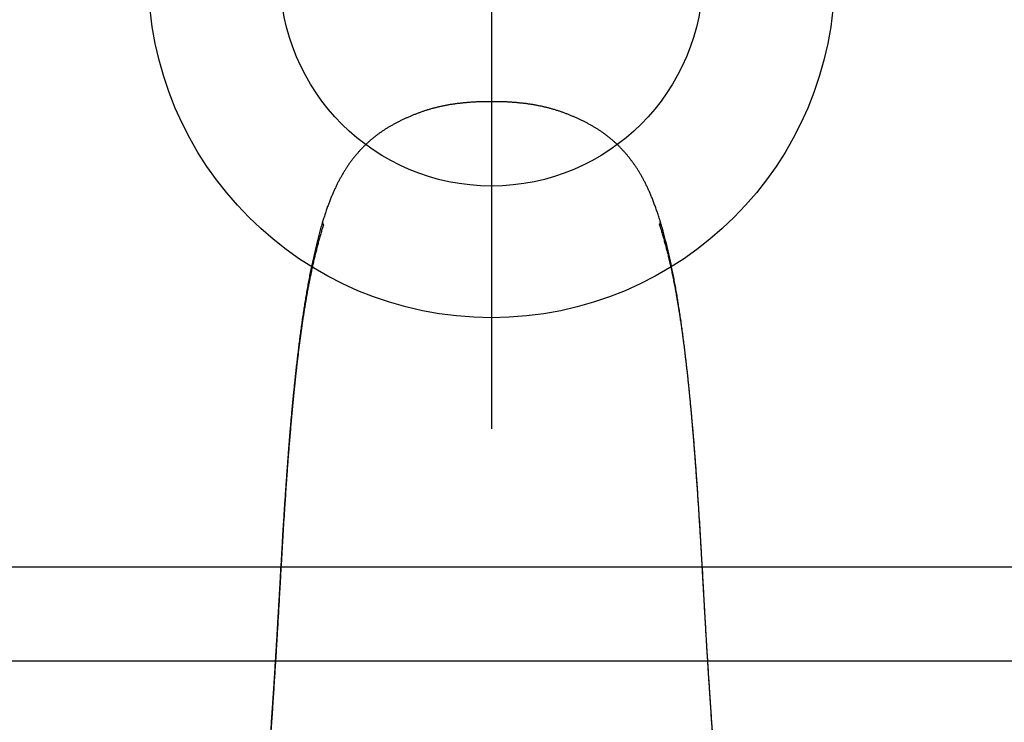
# Model space of a CAD drawing. Header units: centimetres. Extents: x 4120 to 19220, y -7417 to 180.
# Tile 34 of 223: x 9694 to 9704, y -4499 to -4491. Entities that reach past the tile are written whole.
import ezdxf

# ---------------------------------------------------------------- set-up
doc = ezdxf.new("R2010")
doc.units = ezdxf.units.CM
doc.layers.add('A_Wymiary wewnętrzne', color=8, linetype='Continuous')
doc.layers.add('A_Wyposażenie', color=8, linetype='Continuous')
doc.styles.add('marcin', font='arial.ttf', dxfattribs={"width": 0.8, "height": 16})
doc.dimstyles.new('WYM A PROJEKT', dxfattribs={"dimscale": 2, "dimtxt": 16, "dimasz": 0.8, "dimexe": 6, "dimexo": 30, "dimgap": 2, "dimtad": 1, "dimdec": 0, "dimzin": 9, "dimdsep": 46, "dimtxsty": 'marcin', "dimblk": 'WW', "dimcen": 0, "dimdle": 6, "dimse1": 1, "dimse2": 1, "dimclrt": 7, "dimadec": 0, "dimazin": 0, "dimtfac": 1, "dimtdec": 0, "dimtix": 1, "dimtmove": 2, "dimatfit": 3, "dimldrblk": 'WW', "dimfxl": 1, "dimtolj": 1, "dimtzin": 0, "dimarcsym": 0})

# ---------------------------------------------------------------- blocks, each defined once
blk = doc.blocks.new('ORAS_ELECTRA')
for p, q in [((-1.795, -9.882), (-1.795, -9.882)), ((-1.795, -9.882), (-1.795, -9.883)), ((1.795, -9.882), (1.795, -9.883))]:
    blk.add_line(p, q)
for points, knots in [([(-2.369, -4.189), (-2.369, -4.196), (-2.368, -4.213), (-2.366, -4.24), (-2.364, -4.271), (-2.361, -4.301), (-2.359, -4.332), (-2.357, -4.364), (-2.355, -4.395), (-2.353, -4.427), (-2.35, -4.459), (-2.348, -4.491), (-2.346, -4.523), (-2.344, -4.555), (-2.341, -4.588), (-2.339, -4.621), (-2.337, -4.654), (-2.335, -4.687), (-2.332, -4.721), (-2.33, -4.754), (-2.328, -4.788), (-2.326, -4.823), (-2.323, -4.857), (-2.321, -4.892), (-2.319, -4.927), (-2.317, -4.962), (-2.314, -4.998), (-2.312, -5.034), (-2.309, -5.07), (-2.307, -5.107), (-2.305, -5.143), (-2.303, -5.178), (-2.3, -5.213), (-2.298, -5.247), (-2.296, -5.281), (-2.294, -5.314), (-2.292, -5.346), (-2.29, -5.378), (-2.288, -5.41), (-2.286, -5.442), (-2.284, -5.475), (-2.282, -5.507), (-2.28, -5.54), (-2.279, -5.573), (-2.277, -5.606), (-2.275, -5.641), (-2.273, -5.677), (-2.27, -5.714), (-2.268, -5.752), (-2.266, -5.791), (-2.264, -5.832), (-2.261, -5.873), (-2.259, -5.916), (-2.256, -5.96), (-2.254, -6.006), (-2.251, -6.053), (-2.248, -6.102), (-2.245, -6.153), (-2.242, -6.207), (-2.239, -6.263), (-2.236, -6.323), (-2.232, -6.388), (-2.228, -6.459), (-2.223, -6.539), (-2.217, -6.631), (-2.211, -6.725), (-2.206, -6.814), (-2.201, -6.892), (-2.196, -6.961), (-2.192, -7.025), (-2.187, -7.085), (-2.183, -7.142), (-2.179, -7.197), (-2.175, -7.252), (-2.171, -7.306), (-2.168, -7.358), (-2.164, -7.407), (-2.16, -7.455), (-2.156, -7.502), (-2.152, -7.548), (-2.149, -7.594), (-2.145, -7.638), (-2.141, -7.681), (-2.138, -7.724), (-2.134, -7.766), (-2.13, -7.807), (-2.127, -7.847), (-2.123, -7.887), (-2.119, -7.926), (-2.116, -7.965), (-2.112, -8.003), (-2.108, -8.041), (-2.105, -8.078), (-2.101, -8.114), (-2.097, -8.151), (-2.093, -8.187), (-2.09, -8.223), (-2.086, -8.258), (-2.082, -8.293), (-2.078, -8.328), (-2.074, -8.363), (-2.07, -8.397), (-2.066, -8.431), (-2.062, -8.465), (-2.058, -8.499), (-2.054, -8.532), (-2.05, -8.566), (-2.046, -8.6), (-2.041, -8.633), (-2.037, -8.667), (-2.032, -8.7), (-2.028, -8.734), (-2.023, -8.767), (-2.019, -8.8), (-2.014, -8.833), (-2.009, -8.865), (-2.004, -8.898), (-1.999, -8.93), (-1.994, -8.963), (-1.989, -8.995), (-1.984, -9.027), (-1.979, -9.059), (-1.974, -9.09), (-1.968, -9.122), (-1.963, -9.154), (-1.957, -9.186), (-1.951, -9.218), (-1.945, -9.25), (-1.939, -9.281), (-1.933, -9.313), (-1.927, -9.345), (-1.92, -9.377), (-1.914, -9.408), (-1.907, -9.44), (-1.9, -9.471), (-1.894, -9.503), (-1.886, -9.534), (-1.879, -9.565), (-1.872, -9.596), (-1.864, -9.627), (-1.857, -9.657), (-1.849, -9.687), (-1.842, -9.717), (-1.834, -9.746), (-1.826, -9.775), (-1.818, -9.804), (-1.81, -9.832), (-1.802, -9.858), (-1.797, -9.874), (-1.795, -9.881)], [0, 0, 0, 0, 0.003717, 0.009313, 0.014928, 0.020555, 0.026233, 0.03193, 0.037647, 0.043385, 0.049146, 0.054929, 0.060735, 0.066566, 0.072421, 0.078302, 0.08421, 0.090145, 0.096108, 0.102101, 0.108124, 0.114179, 0.120284, 0.12643, 0.132619, 0.138851, 0.145129, 0.151456, 0.157822, 0.164262, 0.170565, 0.17674, 0.182798, 0.188746, 0.194593, 0.200378, 0.205891, 0.21142, 0.216964, 0.222524, 0.228101, 0.233694, 0.239304, 0.244935, 0.25068, 0.256699, 0.262858, 0.269171, 0.275654, 0.282327, 0.289211, 0.29633, 0.303656, 0.31119, 0.318955, 0.326981, 0.335304, 0.343968, 0.353032, 0.362574, 0.372698, 0.383557, 0.395482, 0.409046, 0.424384, 0.442107, 0.456898, 0.469886, 0.481632, 0.49246, 0.502582, 0.51214, 0.521235, 0.530868, 0.540056, 0.548857, 0.557329, 0.565515, 0.573524, 0.581406, 0.589126, 0.596695, 0.604126, 0.611427, 0.618606, 0.625673, 0.632633, 0.639493, 0.646258, 0.652934, 0.659525, 0.665978, 0.67238, 0.678735, 0.685044, 0.691309, 0.697531, 0.703712, 0.709852, 0.715953, 0.722016, 0.728043, 0.734034, 0.739991, 0.745914, 0.751731, 0.757726, 0.763707, 0.769675, 0.775628, 0.781568, 0.787493, 0.793405, 0.799302, 0.805186, 0.811056, 0.816912, 0.822755, 0.828583, 0.834399, 0.840201, 0.845993, 0.851773, 0.857574, 0.863393, 0.869228, 0.875078, 0.880939, 0.88681, 0.892689, 0.898573, 0.904459, 0.910345, 0.916229, 0.922108, 0.927981, 0.933845, 0.93973, 0.945574, 0.951371, 0.95712, 0.962821, 0.968473, 0.974077, 0.979632, 0.985144, 0.990541, 0.995855, 1, 1, 1, 1]), ([(-1.788, -9.841), (-1.792, -9.827), (-1.801, -9.8), (-1.814, -9.757), (-1.827, -9.713), (-1.839, -9.668), (-1.851, -9.623), (-1.863, -9.578), (-1.876, -9.528), (-1.888, -9.475), (-1.902, -9.417), (-1.914, -9.359), (-1.927, -9.301), (-1.938, -9.242), (-1.95, -9.182), (-1.961, -9.122), (-1.971, -9.065), (-1.98, -9.011), (-1.989, -8.96), (-1.997, -8.908), (-2.005, -8.857), (-2.013, -8.805), (-2.02, -8.753), (-2.028, -8.7), (-2.035, -8.648), (-2.042, -8.595), (-2.049, -8.54), (-2.056, -8.482), (-2.063, -8.422), (-2.07, -8.362), (-2.077, -8.302), (-2.084, -8.241), (-2.091, -8.18), (-2.097, -8.12), (-2.103, -8.058), (-2.109, -7.997), (-2.116, -7.933), (-2.122, -7.866), (-2.128, -7.795), (-2.135, -7.725), (-2.141, -7.654), (-2.147, -7.583), (-2.153, -7.51), (-2.158, -7.437), (-2.164, -7.363), (-2.17, -7.29), (-2.176, -7.209), (-2.182, -7.121), (-2.189, -7.026), (-2.195, -6.93), (-2.202, -6.825), (-2.21, -6.708), (-2.217, -6.581), (-2.225, -6.461), (-2.231, -6.35), (-2.237, -6.246), (-2.243, -6.151), (-2.248, -6.064), (-2.252, -5.986), (-2.256, -5.909), (-2.26, -5.837), (-2.264, -5.771), (-2.267, -5.712), (-2.271, -5.652), (-2.274, -5.593), (-2.278, -5.533), (-2.281, -5.474), (-2.285, -5.415), (-2.288, -5.356), (-2.292, -5.297), (-2.296, -5.239), (-2.299, -5.181), (-2.303, -5.124), (-2.306, -5.068), (-2.31, -5.011), (-2.314, -4.95), (-2.318, -4.884), (-2.323, -4.814), (-2.328, -4.744), (-2.332, -4.677), (-2.337, -4.611), (-2.341, -4.548), (-2.345, -4.486), (-2.35, -4.423), (-2.354, -4.361), (-2.359, -4.298), (-2.363, -4.236), (-2.366, -4.195), (-2.367, -4.175)], [0, 0, 0, 0, 0.008254, 0.016507, 0.025317, 0.034126, 0.042936, 0.051746, 0.060556, 0.071566, 0.082578, 0.093589, 0.1046, 0.115711, 0.126823, 0.137935, 0.149046, 0.158432, 0.167818, 0.177204, 0.186591, 0.195976, 0.205383, 0.21479, 0.224198, 0.233605, 0.243012, 0.253602, 0.264194, 0.274785, 0.285377, 0.295967, 0.306582, 0.317197, 0.327813, 0.338428, 0.349043, 0.361157, 0.373272, 0.385388, 0.397503, 0.409617, 0.422179, 0.434741, 0.447303, 0.459865, 0.472427, 0.488628, 0.50483, 0.521032, 0.537233, 0.558838, 0.580443, 0.602048, 0.619714, 0.63738, 0.655045, 0.668297, 0.681548, 0.694797, 0.708046, 0.718249, 0.728453, 0.738657, 0.74886, 0.759063, 0.769284, 0.779506, 0.789728, 0.79995, 0.810172, 0.82009, 0.830008, 0.839927, 0.849846, 0.859764, 0.872181, 0.884598, 0.897015, 0.909432, 0.920744, 0.932056, 0.943368, 0.954679, 0.966009, 0.97734, 0.98867, 1, 1, 1, 1]), ([(1.788, -9.841), (1.792, -9.827), (1.801, -9.8), (1.814, -9.757), (1.827, -9.712), (1.84, -9.666), (1.852, -9.62), (1.864, -9.573), (1.876, -9.526), (1.887, -9.479), (1.898, -9.431), (1.909, -9.384), (1.919, -9.335), (1.929, -9.287), (1.939, -9.238), (1.949, -9.189), (1.958, -9.14), (1.967, -9.091), (1.975, -9.041), (1.984, -8.991), (1.992, -8.94), (2, -8.889), (2.008, -8.838), (2.015, -8.787), (2.023, -8.735), (2.03, -8.683), (2.037, -8.631), (2.044, -8.579), (2.051, -8.526), (2.057, -8.472), (2.064, -8.418), (2.07, -8.363), (2.077, -8.309), (2.083, -8.249), (2.09, -8.185), (2.097, -8.116), (2.104, -8.046), (2.111, -7.975), (2.119, -7.901), (2.126, -7.826), (2.132, -7.75), (2.139, -7.674), (2.145, -7.598), (2.152, -7.522), (2.158, -7.446), (2.164, -7.369), (2.17, -7.293), (2.176, -7.21), (2.182, -7.121), (2.189, -7.026), (2.195, -6.93), (2.202, -6.825), (2.21, -6.708), (2.217, -6.581), (2.224, -6.468), (2.23, -6.369), (2.235, -6.284), (2.24, -6.2), (2.245, -6.118), (2.249, -6.038), (2.253, -5.961), (2.258, -5.884), (2.262, -5.812), (2.266, -5.746), (2.269, -5.685), (2.273, -5.623), (2.276, -5.562), (2.28, -5.503), (2.283, -5.446), (2.286, -5.391), (2.29, -5.336), (2.293, -5.281), (2.296, -5.226), (2.3, -5.17), (2.304, -5.112), (2.307, -5.056), (2.311, -4.999), (2.315, -4.939), (2.319, -4.876), (2.323, -4.809), (2.328, -4.743), (2.332, -4.677), (2.337, -4.612), (2.341, -4.546), (2.346, -4.481), (2.35, -4.417), (2.354, -4.355), (2.359, -4.295), (2.363, -4.235), (2.366, -4.195), (2.367, -4.175)], [0, 0, 0, 0, 0.008254, 0.016507, 0.02553, 0.034553, 0.043576, 0.052599, 0.061622, 0.070733, 0.079845, 0.088957, 0.098069, 0.10718, 0.116312, 0.125444, 0.134576, 0.143708, 0.15284, 0.162117, 0.171395, 0.180673, 0.189951, 0.199229, 0.208526, 0.217824, 0.227123, 0.236421, 0.245719, 0.255331, 0.264944, 0.274557, 0.28417, 0.293783, 0.305821, 0.31786, 0.329899, 0.341938, 0.354976, 0.368015, 0.381054, 0.394094, 0.407132, 0.420191, 0.43325, 0.446309, 0.459368, 0.472427, 0.488628, 0.50483, 0.521031, 0.537233, 0.558838, 0.580443, 0.602048, 0.616437, 0.630826, 0.645215, 0.659604, 0.672724, 0.685844, 0.698965, 0.712084, 0.72259, 0.733096, 0.743602, 0.754107, 0.764612, 0.774114, 0.783617, 0.793119, 0.802622, 0.812124, 0.822104, 0.832085, 0.842066, 0.852047, 0.862028, 0.873762, 0.885496, 0.89723, 0.908963, 0.920715, 0.932467, 0.944219, 0.955971, 0.966978, 0.977985, 0.988993, 1, 1, 1, 1]), ([(1.795, -9.882), (1.797, -9.874), (1.803, -9.856), (1.811, -9.829), (1.818, -9.802), (1.826, -9.774), (1.834, -9.746), (1.841, -9.717), (1.849, -9.688), (1.856, -9.659), (1.864, -9.629), (1.871, -9.599), (1.878, -9.569), (1.885, -9.538), (1.892, -9.507), (1.899, -9.476), (1.906, -9.445), (1.913, -9.413), (1.919, -9.382), (1.926, -9.35), (1.932, -9.319), (1.938, -9.287), (1.944, -9.255), (1.95, -9.223), (1.956, -9.191), (1.962, -9.159), (1.967, -9.128), (1.973, -9.096), (1.978, -9.064), (1.983, -9.032), (1.988, -9), (1.994, -8.968), (1.998, -8.936), (2.003, -8.904), (2.008, -8.872), (2.013, -8.839), (2.018, -8.806), (2.022, -8.774), (2.027, -8.741), (2.031, -8.708), (2.036, -8.675), (2.04, -8.641), (2.045, -8.608), (2.049, -8.574), (2.053, -8.541), (2.057, -8.507), (2.061, -8.473), (2.065, -8.439), (2.069, -8.406), (2.073, -8.372), (2.077, -8.338), (2.081, -8.303), (2.085, -8.268), (2.088, -8.233), (2.092, -8.198), (2.096, -8.163), (2.1, -8.127), (2.103, -8.091), (2.107, -8.055), (2.111, -8.018), (2.114, -7.981), (2.118, -7.944), (2.121, -7.906), (2.125, -7.867), (2.128, -7.828), (2.132, -7.789), (2.136, -7.748), (2.139, -7.707), (2.143, -7.666), (2.146, -7.624), (2.15, -7.581), (2.153, -7.537), (2.157, -7.493), (2.161, -7.447), (2.164, -7.401), (2.168, -7.354), (2.171, -7.305), (2.175, -7.255), (2.179, -7.203), (2.183, -7.15), (2.187, -7.093), (2.191, -7.034), (2.195, -6.971), (2.2, -6.903), (2.205, -6.83), (2.21, -6.748), (2.216, -6.655), (2.222, -6.561), (2.227, -6.472), (2.231, -6.396), (2.235, -6.329), (2.239, -6.268), (2.242, -6.211), (2.245, -6.158), (2.248, -6.106), (2.251, -6.054), (2.254, -6.003), (2.257, -5.954), (2.259, -5.907), (2.262, -5.862), (2.264, -5.818), (2.267, -5.776), (2.269, -5.735), (2.272, -5.695), (2.274, -5.657), (2.276, -5.619), (2.278, -5.583), (2.28, -5.549), (2.282, -5.516), (2.284, -5.484), (2.286, -5.452), (2.288, -5.419), (2.29, -5.387), (2.292, -5.355), (2.294, -5.323), (2.296, -5.291), (2.298, -5.259), (2.3, -5.226), (2.302, -5.193), (2.304, -5.159), (2.306, -5.125), (2.308, -5.09), (2.311, -5.054), (2.313, -5.018), (2.315, -4.982), (2.318, -4.945), (2.32, -4.91), (2.322, -4.874), (2.325, -4.839), (2.327, -4.804), (2.329, -4.77), (2.331, -4.735), (2.334, -4.701), (2.336, -4.668), (2.338, -4.634), (2.341, -4.601), (2.343, -4.568), (2.345, -4.535), (2.347, -4.502), (2.35, -4.47), (2.352, -4.438), (2.354, -4.406), (2.356, -4.374), (2.358, -4.342), (2.361, -4.311), (2.363, -4.28), (2.365, -4.249), (2.367, -4.218), (2.369, -4.199), (2.369, -4.189)], [0, 0, 0, 0, 0.005038, 0.010202, 0.015438, 0.020746, 0.026129, 0.031616, 0.037148, 0.042728, 0.048356, 0.054031, 0.059753, 0.065522, 0.071336, 0.07721, 0.083054, 0.088907, 0.094767, 0.100633, 0.106501, 0.11237, 0.118237, 0.124099, 0.129955, 0.135801, 0.141637, 0.147458, 0.153264, 0.159052, 0.16482, 0.170592, 0.17638, 0.182182, 0.187997, 0.193826, 0.199669, 0.205525, 0.211396, 0.217281, 0.22318, 0.229093, 0.23502, 0.240962, 0.246917, 0.252887, 0.258873, 0.264744, 0.270655, 0.276599, 0.282577, 0.288591, 0.29464, 0.300727, 0.306852, 0.313017, 0.319222, 0.32547, 0.331761, 0.338097, 0.34448, 0.35091, 0.357432, 0.364069, 0.37079, 0.377602, 0.384508, 0.391515, 0.398627, 0.405853, 0.413199, 0.420673, 0.428284, 0.436043, 0.443961, 0.451976, 0.460197, 0.46869, 0.477489, 0.486643, 0.49621, 0.506268, 0.516924, 0.528329, 0.540707, 0.554406, 0.569958, 0.587907, 0.602425, 0.615225, 0.626448, 0.6367, 0.646277, 0.655311, 0.663901, 0.672996, 0.681665, 0.689963, 0.697946, 0.705657, 0.713128, 0.720386, 0.727407, 0.734186, 0.740753, 0.747131, 0.753341, 0.759398, 0.764702, 0.770296, 0.775908, 0.781502, 0.78708, 0.792642, 0.798188, 0.803719, 0.809237, 0.814915, 0.820728, 0.826637, 0.832648, 0.83877, 0.845009, 0.851377, 0.857823, 0.864175, 0.870479, 0.876735, 0.882947, 0.889115, 0.895241, 0.901326, 0.907364, 0.913372, 0.919351, 0.925301, 0.931224, 0.93712, 0.942989, 0.948834, 0.954654, 0.960451, 0.966225, 0.971977, 0.977708, 0.983419, 0.989109, 0.994754, 1, 1, 1, 1]), ([(-1.788, -9.841), (-1.788, -9.842), (-1.79, -9.845), (-1.792, -9.85), (-1.794, -9.856), (-1.796, -9.861), (-1.797, -9.867), (-1.797, -9.872), (-1.796, -9.877), (-1.796, -9.88), (-1.795, -9.882), (-1.795, -9.882)], [0, 0, 0, 0, 0.07486, 0.206455, 0.338602, 0.471195, 0.60435, 0.73461, 0.853802, 0.973322, 1, 1, 1, 1]), ([(1.788, -9.841), (1.788, -9.842), (1.79, -9.845), (1.792, -9.85), (1.794, -9.856), (1.796, -9.861), (1.797, -9.867), (1.797, -9.872), (1.796, -9.877), (1.795, -9.88), (1.795, -9.882), (1.795, -9.882)], [0, 0, 0, 0, 0.074863, 0.207127, 0.339613, 0.4721, 0.604364, 0.732369, 0.860777, 0.989391, 1, 1, 1, 1]), ([(-1.795, -9.883), (-1.794, -9.886), (-1.791, -9.896), (-1.785, -9.914), (-1.777, -9.937), (-1.769, -9.962), (-1.761, -9.986), (-1.753, -10.009), (-1.745, -10.032), (-1.736, -10.054), (-1.728, -10.076), (-1.72, -10.097), (-1.712, -10.117), (-1.704, -10.137), (-1.696, -10.157), (-1.688, -10.176), (-1.68, -10.194), (-1.671, -10.213), (-1.663, -10.231), (-1.655, -10.248), (-1.647, -10.265), (-1.638, -10.282), (-1.63, -10.298), (-1.622, -10.314), (-1.613, -10.33), (-1.605, -10.346), (-1.596, -10.361), (-1.588, -10.376), (-1.579, -10.39), (-1.571, -10.405), (-1.562, -10.419), (-1.553, -10.433), (-1.544, -10.447), (-1.535, -10.46), (-1.525, -10.474), (-1.516, -10.488), (-1.506, -10.501), (-1.497, -10.514), (-1.487, -10.527), (-1.477, -10.54), (-1.467, -10.553), (-1.457, -10.566), (-1.447, -10.578), (-1.437, -10.59), (-1.426, -10.602), (-1.416, -10.614), (-1.406, -10.626), (-1.395, -10.637), (-1.384, -10.648), (-1.374, -10.66), (-1.363, -10.671), (-1.352, -10.682), (-1.341, -10.692), (-1.33, -10.703), (-1.318, -10.713), (-1.307, -10.724), (-1.296, -10.734), (-1.284, -10.744), (-1.272, -10.754), (-1.261, -10.763), (-1.249, -10.773), (-1.237, -10.782), (-1.225, -10.791), (-1.213, -10.801), (-1.201, -10.81), (-1.188, -10.818), (-1.176, -10.827), (-1.163, -10.836), (-1.151, -10.844), (-1.138, -10.853), (-1.125, -10.861), (-1.112, -10.869), (-1.098, -10.877), (-1.084, -10.885), (-1.071, -10.894), (-1.057, -10.901), (-1.043, -10.909), (-1.029, -10.917), (-1.014, -10.925), (-1, -10.932), (-0.985, -10.94), (-0.97, -10.947), (-0.955, -10.954), (-0.94, -10.961), (-0.925, -10.968), (-0.91, -10.975), (-0.895, -10.982), (-0.88, -10.989), (-0.865, -10.995), (-0.849, -11.002), (-0.834, -11.008), (-0.818, -11.014), (-0.803, -11.02), (-0.787, -11.026), (-0.772, -11.032), (-0.756, -11.038), (-0.741, -11.043), (-0.725, -11.049), (-0.709, -11.054), (-0.693, -11.059), (-0.677, -11.064), (-0.661, -11.069), (-0.646, -11.073), (-0.63, -11.078), (-0.614, -11.082), (-0.598, -11.086), (-0.582, -11.09), (-0.565, -11.094), (-0.549, -11.098), (-0.533, -11.102), (-0.516, -11.105), (-0.499, -11.108), (-0.482, -11.112), (-0.465, -11.115), (-0.448, -11.118), (-0.43, -11.121), (-0.413, -11.123), (-0.395, -11.126), (-0.377, -11.129), (-0.359, -11.131), (-0.34, -11.133), (-0.322, -11.135), (-0.303, -11.137), (-0.284, -11.139), (-0.264, -11.141), (-0.245, -11.142), (-0.225, -11.144), (-0.205, -11.145), (-0.185, -11.146), (-0.165, -11.148), (-0.144, -11.149), (-0.123, -11.149), (-0.102, -11.15), (-0.081, -11.151), (-0.059, -11.151), (-0.038, -11.151), (-0.018, -11.151), (-0.005, -11.151), (0, -11.151)], [0, 0, 0, 0, 0.0048173, 0.0137162, 0.0251837, 0.0364292, 0.0474423, 0.0582281, 0.0688043, 0.079101, 0.0891433, 0.0989535, 0.1085514, 0.1179539, 0.1271763, 0.1362319, 0.1451327, 0.1538901, 0.1625239, 0.1709913, 0.1793038, 0.187474, 0.1955127, 0.2034299, 0.2112343, 0.2189339, 0.226536, 0.234047, 0.2414731, 0.2488199, 0.2560685, 0.2631903, 0.2704993, 0.2777933, 0.2850672, 0.2923163, 0.2995363, 0.3067229, 0.3138724, 0.3209813, 0.3280462, 0.3350643, 0.3420328, 0.3489495, 0.3558097, 0.3626531, 0.3694834, 0.3762802, 0.3830449, 0.3897792, 0.3964848, 0.4031632, 0.4098159, 0.4164445, 0.4230504, 0.4296352, 0.4362002, 0.4427469, 0.4492767, 0.4557909, 0.4622929, 0.4687296, 0.4751875, 0.4816343, 0.4880712, 0.4944996, 0.5009208, 0.5073359, 0.5137455, 0.5201465, 0.5266912, 0.5332824, 0.5399127, 0.5465735, 0.5532561, 0.5599511, 0.5666486, 0.5733314, 0.5800866, 0.586875, 0.5936978, 0.6005561, 0.6074509, 0.6143832, 0.6213424, 0.6277813, 0.6345844, 0.6413836, 0.6481784, 0.654969, 0.6617552, 0.6685373, 0.6753312, 0.6818729, 0.6885959, 0.695307, 0.7020057, 0.7086923, 0.7153668, 0.7220294, 0.7286805, 0.7353204, 0.7419495, 0.7485682, 0.7551769, 0.7617763, 0.7683668, 0.7749453, 0.7814947, 0.788216, 0.7949899, 0.8018158, 0.8086919, 0.815616, 0.822586, 0.8295976, 0.8366693, 0.8438073, 0.8510058, 0.8582686, 0.8655999, 0.8730039, 0.8804843, 0.8880534, 0.8956971, 0.9034089, 0.9111927, 0.9190524, 0.9269922, 0.9350165, 0.9431299, 0.9513377, 0.959645, 0.9680579, 0.9765824, 0.9852458, 0.9937364, 1, 1, 1, 1]), ([(0, -11.151), (0.002, -11.151), (0.012, -11.151), (0.028, -11.151), (0.05, -11.151), (0.072, -11.151), (0.094, -11.15), (0.115, -11.15), (0.137, -11.149), (0.158, -11.148), (0.179, -11.147), (0.2, -11.146), (0.22, -11.144), (0.241, -11.143), (0.261, -11.141), (0.28, -11.139), (0.3, -11.138), (0.319, -11.136), (0.338, -11.133), (0.357, -11.131), (0.376, -11.129), (0.395, -11.126), (0.413, -11.123), (0.431, -11.121), (0.449, -11.118), (0.466, -11.115), (0.484, -11.111), (0.501, -11.108), (0.519, -11.105), (0.536, -11.101), (0.552, -11.097), (0.569, -11.093), (0.585, -11.089), (0.602, -11.085), (0.617, -11.081), (0.633, -11.077), (0.649, -11.072), (0.665, -11.068), (0.681, -11.063), (0.696, -11.058), (0.712, -11.053), (0.728, -11.048), (0.743, -11.042), (0.759, -11.037), (0.774, -11.031), (0.79, -11.025), (0.805, -11.019), (0.821, -11.013), (0.836, -11.007), (0.851, -11.001), (0.866, -10.994), (0.882, -10.988), (0.897, -10.981), (0.912, -10.974), (0.927, -10.968), (0.942, -10.96), (0.958, -10.953), (0.973, -10.946), (0.988, -10.938), (1.003, -10.93), (1.018, -10.923), (1.032, -10.915), (1.047, -10.907), (1.061, -10.899), (1.075, -10.891), (1.089, -10.883), (1.103, -10.875), (1.116, -10.866), (1.13, -10.858), (1.143, -10.849), (1.156, -10.841), (1.169, -10.832), (1.181, -10.823), (1.194, -10.815), (1.206, -10.806), (1.218, -10.797), (1.23, -10.788), (1.242, -10.778), (1.254, -10.769), (1.265, -10.759), (1.277, -10.75), (1.288, -10.74), (1.3, -10.73), (1.311, -10.72), (1.322, -10.71), (1.333, -10.699), (1.344, -10.689), (1.355, -10.678), (1.366, -10.667), (1.377, -10.656), (1.388, -10.645), (1.398, -10.634), (1.409, -10.622), (1.419, -10.611), (1.429, -10.599), (1.439, -10.587), (1.45, -10.575), (1.459, -10.563), (1.469, -10.55), (1.479, -10.538), (1.489, -10.525), (1.499, -10.512), (1.508, -10.499), (1.518, -10.485), (1.527, -10.472), (1.536, -10.458), (1.545, -10.445), (1.554, -10.431), (1.563, -10.417), (1.572, -10.403), (1.58, -10.389), (1.589, -10.374), (1.597, -10.36), (1.605, -10.345), (1.613, -10.33), (1.622, -10.315), (1.63, -10.299), (1.638, -10.284), (1.646, -10.267), (1.654, -10.251), (1.662, -10.234), (1.669, -10.217), (1.677, -10.2), (1.685, -10.182), (1.693, -10.164), (1.701, -10.145), (1.709, -10.126), (1.716, -10.106), (1.724, -10.087), (1.732, -10.066), (1.74, -10.046), (1.747, -10.024), (1.755, -10.003), (1.763, -9.98), (1.771, -9.957), (1.778, -9.934), (1.786, -9.91), (1.792, -9.892), (1.795, -9.883), (1.795, -9.883)], [0, 0, 0, 0, 0.00238, 0.011424, 0.019568, 0.028355, 0.036934, 0.045536, 0.05402, 0.062394, 0.070664, 0.078835, 0.086913, 0.094904, 0.102812, 0.110642, 0.118398, 0.126087, 0.133711, 0.141243, 0.148695, 0.156072, 0.163379, 0.17062, 0.177805, 0.184927, 0.191988, 0.199, 0.205963, 0.212872, 0.219728, 0.226531, 0.233322, 0.23986, 0.246406, 0.252962, 0.259527, 0.266102, 0.272688, 0.279286, 0.285895, 0.292516, 0.299149, 0.305795, 0.312454, 0.319126, 0.325811, 0.332505, 0.339054, 0.345814, 0.35258, 0.359351, 0.366127, 0.372909, 0.379696, 0.386519, 0.393748, 0.400766, 0.407745, 0.414686, 0.421591, 0.42846, 0.435297, 0.44215, 0.448878, 0.455608, 0.462327, 0.469027, 0.475699, 0.482332, 0.488922, 0.495442, 0.501834, 0.50823, 0.514633, 0.521043, 0.527462, 0.533891, 0.54033, 0.546715, 0.553198, 0.559695, 0.566207, 0.572736, 0.579282, 0.585848, 0.592435, 0.599044, 0.605677, 0.612334, 0.619019, 0.625731, 0.632473, 0.639246, 0.646052, 0.652906, 0.65973, 0.666606, 0.673534, 0.68051, 0.687532, 0.694598, 0.701705, 0.708848, 0.716025, 0.723233, 0.730465, 0.737719, 0.744989, 0.752275, 0.759414, 0.766652, 0.773961, 0.781348, 0.788818, 0.796376, 0.804029, 0.811782, 0.819644, 0.827621, 0.835723, 0.843959, 0.85234, 0.860884, 0.869558, 0.878372, 0.887331, 0.896445, 0.905725, 0.915185, 0.924838, 0.9347, 0.94479, 0.955128, 0.965748, 0.976564, 0.987589, 0.998833, 1, 1, 1, 1])]:
    blk.add_open_spline(points, degree=3, knots=knots)
blk = doc.blocks.new('Wyposażenie sanitarne blok')
at = {"layer": 'A_Wyposażenie'}
for p, q in [((632.946, -535.659), (632.946, -545.327)), ((654.946, -546.8), (610.946, -546.8)), ((655.946, -547.8), (609.946, -547.8))]:
    blk.add_line(p, q, dxfattribs=at)
for radius in [3.652, 2.251]:
    blk.add_circle((632.946, -540.493), radius, dxfattribs=at)
at = {"layer": 'A_Wyposażenie', "rotation": 180}
blk.add_blockref('ORAS_ELECTRA', (632.946, -552.998), dxfattribs=at)
blk = doc.blocks.new('WW')
at = {"color": 80, "ltscale": 2}
blk.add_line((3, 3), (-3, -3), dxfattribs=at)
at = {"ltscale": 2}
for p, q in [((0, -3), (0, 3)), ((-3, 0), (3, 0))]:
    blk.add_line(p, q, dxfattribs=at)
blk = doc.blocks.new('*D2104')
at = {"layer": 'A_Wymiary wewnętrzne', "color": 0, "lineweight": -2}
blk.add_line((9647.175, -4489.73), (9772.975, -4489.73), dxfattribs=at)
at = {"layer": 'Defpoints', "color": 0}
for p in [(9774.575, -4489.73), (9645.575, -4508.73), (9774.575, -4508.73)]:
    blk.add_point(p, dxfattribs=at)
at = {"layer": 'A_Wymiary wewnętrzne', "color": 0, "lineweight": -2, "xscale": 1.6, "yscale": 1.6, "zscale": 1.6, "rotation": 180}
blk.add_blockref('WW', (9645.575, -4489.73), dxfattribs=at)
at = {"layer": 'A_Wymiary wewnętrzne', "color": 0, "lineweight": -2, "xscale": 1.6, "yscale": 1.6, "zscale": 1.6}
blk.add_blockref('WW', (9774.575, -4489.73), dxfattribs=at)
at = {"layer": 'A_Wymiary wewnętrzne', "color": 7, "insert": (9710.075, -4477.562), "char_height": 16, "attachment_point": 5, "style": 'marcin'}
blk.add_mtext('\\A1;129', dxfattribs=at)

msp = doc.modelspace()

# ---------------------------------------------------------------- block references
msp.add_blockref('Wyposażenie sanitarne blok', (9066.075, -3950.23))

# ---------------------------------------------------------------- dimensions: what is measured, and where the dimension line sits
at = {"layer": 'A_Wymiary wewnętrzne'}
dim = msp.add_aligned_dim(p1=(9645.575, -4508.73), p2=(9774.575, -4508.73), distance=19, dimstyle='WYM A PROJEKT', override={"dimdsep": 44}, dxfattribs=at)
dim.commit()
dim.dimension.update_dxf_attribs({"geometry": '*D2104', "text_midpoint": (9710.075, -4477.562)})

doc.saveas('drawing.dxf')
